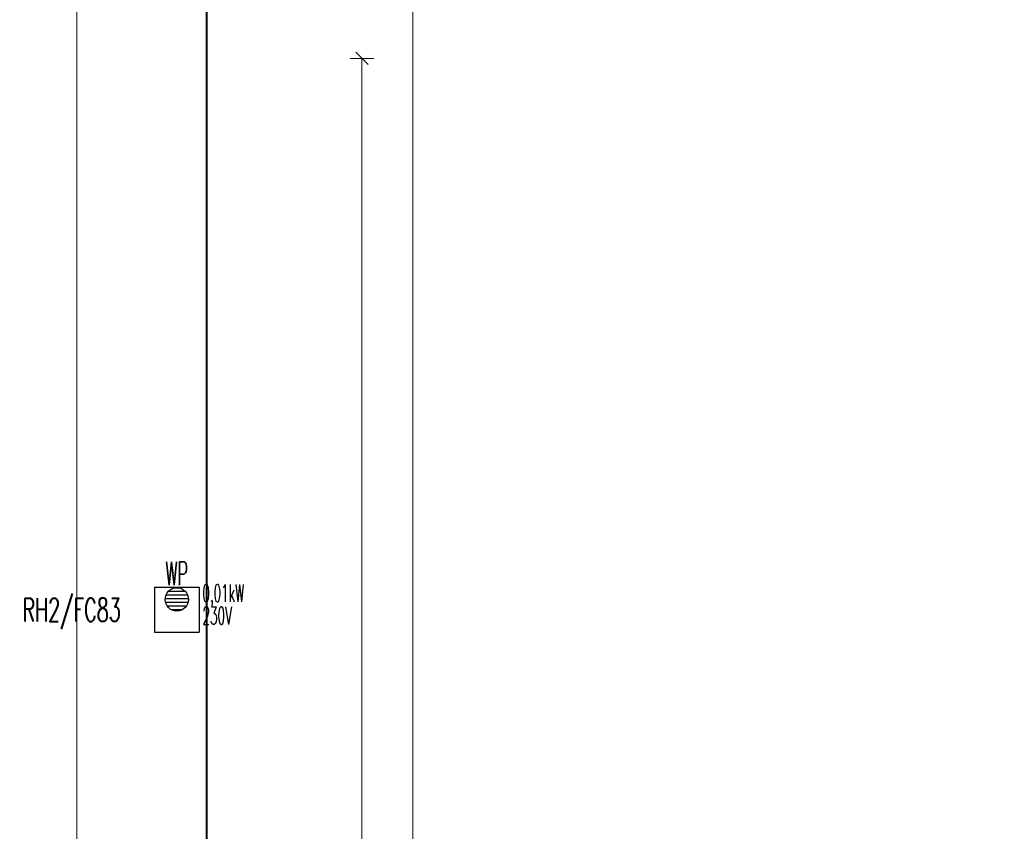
# Model space of a CAD drawing. Header units: millimetres. Extents: x -7955266 to 72030, y -46136 to 9299934.
# Tile 190 of 203: x -5002223 to -4985360, y 6601260 to 6615161. Entities that reach past the tile are written whole.
import ezdxf
from ezdxf.enums import TextEntityAlignment as Align

# ---------------------------------------------------------------- set-up
doc = ezdxf.new("R2010")
doc.units = ezdxf.units.MM
doc.header["$LTSCALE"] = 10
for name, color, linetype, lineweight in [('!XREF', 8, 'Continuous', 5), ('BMS_urzadzenia_nr_obw_magistrala', 140, 'Continuous', 13), ('BMS_urzadzenia_WE_WY', 30, 'Continuous', 20), ('IE_ATRYBUTY_ BLOCK_1', 7, 'Continuous', 25), ('IE_ATRYBUTY_ BLOCK_2', 7, 'Continuous', 18), ('IE_urzadzenia', 30, 'Continuous', 25), ('IE_urzadzenia_nr_obw', 94, 'Continuous', 20), ('IE_zwody', 140, 'Continuous', 40), ('XREF_E_PRZ24002_rzut dachu$0$0-DACH-ISTN', 8, 'Continuous', 5), ('XREF_E_PRZ24002_rzut dachu$0$DO-HALA-WYMIAR', 8, 'Continuous', 5)]:
    doc.layers.add(name, color=color, linetype=linetype, lineweight=lineweight)
doc.styles.add('ROMANS', font='romans.shx', dxfattribs={"width": 0.8})
doc.styles.add('XREF_E_PRZ24002_rzut dachu$0$CP_ATTR', font='ROMANS.SHX')
doc.styles.add('XREF_E_PRZ24002_rzut dachu$0$ROMANS', font='romans.shx', dxfattribs={"width": 0.8})
doc.dimstyles.new('XREF_E_PRZ24002_rzut dachu$0$STANDARD', dxfattribs={"dimscale": 1.4, "dimtxt": 21, "dimasz": 0.5, "dimexe": 0.2, "dimexo": 0.1, "dimgap": 6, "dimtad": 1, "dimdec": 1, "dimrnd": 0.5, "dimzin": 12, "dimdsep": 46, "dimtxsty": 'XREF_E_PRZ24002_rzut dachu$0$ROMANS', "dimblk1": 'XREF_E_PRZ24002_rzut dachu$0$Q', "dimblk2": 'XREF_E_PRZ24002_rzut dachu$0$Q', "dimsah": 1, "dimcen": 0.5, "dimse1": 1, "dimse2": 1, "dimclrd": 8, "dimclre": 8, "dimclrt": 7, "dimadec": 0, "dimazin": 0, "dimtfac": 1, "dimtdec": 1, "dimtix": 1, "dimtmove": 2, "dimatfit": 3, "dimldrblk": 'XREF_E_PRZ24002_rzut dachu$0$Q', "dimfxl": 1, "dimtolj": 1, "dimtzin": 12, "dimarcsym": 0})

# ---------------------------------------------------------------- blocks, each defined once
blk = doc.blocks.new('XREF_E_PRZ24002_rzut dachu$0$Q')
for p, q in [((0, 19.99999999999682), (0, -20.00000000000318)), ((10.60660171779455, 10.60660171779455), (-10.60660171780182, -10.60660171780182))]:
    blk.add_line(p, q)
blk = doc.blocks.new('*D261')
at = {"layer": 'XREF_E_PRZ24002_rzut dachu$0$DO-HALA-WYMIAR', "color": 8, "lineweight": -2, "transparency": 16777216}
blk.add_line((-257859.8825649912, 268402.330293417), (-257859.8825649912, 250444.333913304), dxfattribs=at)
at = {"layer": 'XREF_E_PRZ24002_rzut dachu$0$DO-HALA-WYMIAR', "color": 8, "linetype": 'ByBlock', "lineweight": -2, "transparency": 16777216}
for p, rotation in [((-257859.8825649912, 268403.330293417), 90), ((-257859.8825649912, 250443.333913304), 270)]:
    blk.add_blockref('XREF_E_PRZ24002_rzut dachu$0$Q', p, dxfattribs=dict(at, rotation=rotation))
at = {"layer": 'XREF_E_PRZ24002_rzut dachu$0$DO-HALA-WYMIAR', "color": 7, "transparency": 16777216, "insert": (-257892.8825649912, 259423.3321033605), "char_height": 42, "attachment_point": 5, "rotation": 90, "style": 'XREF_E_PRZ24002_rzut dachu$0$ROMANS'}
blk.add_mtext('\\A1;17960', dxfattribs=at)
blk = doc.blocks.new('*D267')
at = {"layer": 'XREF_E_PRZ24002_rzut dachu$0$DO-HALA-WYMIAR', "color": 8, "lineweight": -2, "transparency": 16777216}
blk.add_line((-258434.8564926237, 250484.3338959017), (-258434.8564926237, 268362.330293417), dxfattribs=at)
at = {"layer": 'XREF_E_PRZ24002_rzut dachu$0$DO-HALA-WYMIAR', "color": 8, "linetype": 'ByBlock', "lineweight": -2, "transparency": 16777216}
for p, rotation in [((-258434.8564926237, 268363.330293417), 90), ((-258434.8564926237, 250483.3338959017), 270)]:
    blk.add_blockref('XREF_E_PRZ24002_rzut dachu$0$Q', p, dxfattribs=dict(at, rotation=rotation))
at = {"layer": 'XREF_E_PRZ24002_rzut dachu$0$DO-HALA-WYMIAR', "color": 7, "transparency": 16777216, "insert": (-258467.8564926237, 259400.5171829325), "char_height": 42, "attachment_point": 5, "rotation": 90, "style": 'XREF_E_PRZ24002_rzut dachu$0$ROMANS'}
blk.add_mtext('\\A1;17880', dxfattribs=at)
blk = doc.blocks.new('*D313')
at = {"layer": 'XREF_E_PRZ24002_rzut dachu$0$DO-HALA-WYMIAR', "color": 8, "lineweight": -2, "transparency": 16777216}
blk.add_line((-257946.6706983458, 259050.3302132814), (-257946.6706983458, 266367.3302934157), dxfattribs=at)
at = {"layer": 'XREF_E_PRZ24002_rzut dachu$0$DO-HALA-WYMIAR', "color": 8, "linetype": 'ByBlock', "lineweight": -2, "transparency": 16777216}
for p, rotation in [((-257946.6706983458, 266368.3302934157), 90), ((-257946.6706983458, 259049.3302132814), 270)]:
    blk.add_blockref('XREF_E_PRZ24002_rzut dachu$0$Q', p, dxfattribs=dict(at, rotation=rotation))
at = {"layer": 'XREF_E_PRZ24002_rzut dachu$0$DO-HALA-WYMIAR', "color": 7, "transparency": 16777216, "insert": (-257979.6706983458, 262708.8302533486), "char_height": 42, "attachment_point": 5, "rotation": 90, "style": 'XREF_E_PRZ24002_rzut dachu$0$ROMANS'}
blk.add_mtext('\\A1;7319', dxfattribs=at)
blk = doc.blocks.new('*D314')
at = {"layer": 'XREF_E_PRZ24002_rzut dachu$0$DO-HALA-WYMIAR', "color": 8, "lineweight": -2, "transparency": 16777216}
blk.add_line((-257946.6706983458, 266367.3302934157), (-257946.6706983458, 259050.3302132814), dxfattribs=at)
at = {"layer": 'XREF_E_PRZ24002_rzut dachu$0$DO-HALA-WYMIAR', "color": 8, "linetype": 'ByBlock', "lineweight": -2, "transparency": 16777216}
for p, rotation in [((-257946.6706983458, 266368.3302934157), 90), ((-257946.6706983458, 259049.3302132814), 270)]:
    blk.add_blockref('XREF_E_PRZ24002_rzut dachu$0$Q', p, dxfattribs=dict(at, rotation=rotation))
at = {"layer": 'XREF_E_PRZ24002_rzut dachu$0$DO-HALA-WYMIAR', "color": 7, "transparency": 16777216, "insert": (-257979.6706983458, 262708.8302533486), "char_height": 42, "attachment_point": 5, "rotation": 90, "style": 'XREF_E_PRZ24002_rzut dachu$0$ROMANS'}
blk.add_mtext('\\A1;7319', dxfattribs=at)
blk = doc.blocks.new('urzadzenie_wpust dachowy')
h = blk.add_hatch()
h.set_pattern_fill('ANSI31', color=256, scale=10, angle=315, style=0)
h.set_pattern_definition([(0, (2.509104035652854e-14, -297.4502871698), (1.06581410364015e-14, 31.75), [])])
edge = h.paths.add_edge_path()
edge.add_arc((-0.6406207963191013, -104.321014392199), 100, 0, 360)
for p, q in [((-191.9349323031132, 0), (191.9349323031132, 0)), ((-191.9349323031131, 0), (-191.9349323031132, -384)), ((191.9349323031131, 0), (191.9349323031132, -384)), ((-191.9349323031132, -384), (191.9349323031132, -384))]:
    blk.add_line(p, q)
blk.add_circle((-0.6406207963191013, -104.321014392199), 100)
at = {"layer": 'BMS_urzadzenia_nr_obw_magistrala', "style": 'ROMANS', "width": 0.5, "flags": 8}
blk.add_attdef('ADR_BMS', (238.6098668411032, -152.5362144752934), '', height=150, dxfattribs=at)
at = {"layer": 'BMS_urzadzenia_WE_WY', "style": 'ROMANS', "width": 0.5, "flags": 8}
blk.add_attdef('BMS_WE_WY', (238.6098668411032, -357.6282089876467), '', height=150, dxfattribs=at)
at = {"layer": 'IE_ATRYBUTY_ BLOCK_1', "style": 'ROMANS', "width": 0.5, "flags": 8}
blk.add_attdef('TYP', text='', height=200, dxfattribs=at).set_placement((-0.6406207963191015, 17.75583003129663), align=Align.CENTER)
at = {"layer": 'IE_ATRYBUTY_ BLOCK_2', "style": 'ROMANS', "width": 0.5, "flags": 8}
for tag, p in [('OPIS1', (-0.6406207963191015, -365.7651066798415)), ('OPIS2', (-0.6406207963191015, -758.8136129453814))]:
    blk.add_attdef(tag, text='', height=150, dxfattribs=at).set_placement(p, align=Align.CENTER)
at = {"layer": 'IE_urzadzenia_nr_obw', "style": 'ROMANS', "width": 0.5, "flags": 8}
blk.add_attdef('NR_OBW', text='', height=150, dxfattribs=at).set_placement((-0.640620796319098, -569.9949141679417), align=Align.CENTER)
blk = doc.blocks.new('XREF_E_PRZ24002_rzut dachu')
at = {"layer": 'XREF_E_PRZ24002_rzut dachu$0$0-DACH-ISTN', "linetype": 'ByBlock', "style": 'XREF_E_PRZ24002_rzut dachu$0$CP_ATTR', "flags": 9}
for tag, p, height, width in [('ARTICLE', (-279644.0530858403, 267204.1877945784), 0.01000000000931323, 3.078589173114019), ('OTHER', (-279644.0530858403, 267204.1877945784), 0.01000000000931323, 3.078589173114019), ('PRODUCER', (-279644.0530858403, 267204.1877945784), 0.01000000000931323, 3.078589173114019), ('PRODUCT-TYPE', (-279644.0530858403, 267204.1877945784), 0.01000000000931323, 3.078589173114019), ('FLOW', (-279644.0530858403, 267204.1877945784), 0.01000000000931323, 3.078589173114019), ('NAME', (-279644.0530858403, 267204.1877945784), 0.01000000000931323, 3.078589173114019), ('ARTICLE', (-279398.180961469, 267206.1877945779), 0.01000000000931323, 2.430115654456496), ('OTHER', (-279398.180961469, 267206.1877945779), 0.01000000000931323, 2.430115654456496), ('PRODUCER', (-279398.180961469, 267206.1877945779), 0.01000000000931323, 2.430115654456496), ('PRODUCT-TYPE', (-279398.180961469, 267206.1877945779), 0.01000000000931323, 2.430115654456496), ('FLOW', (-279398.180961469, 267206.1877945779), 0.01000000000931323, 2.430115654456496), ('NAME', (-279398.180961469, 267206.1877945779), 0.01000000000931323, 2.430115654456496), ('ARTICLE', (-279880.8174823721, 267079.3296396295), 0.01000000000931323, 0.5206439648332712), ('OTHER', (-279880.8174823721, 267079.3296396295), 0.01000000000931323, 0.5206439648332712), ('PRODUCER', (-279880.8174823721, 267079.3296396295), 0.01000000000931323, 0.5206439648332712), ('PRODUCT-TYPE', (-279880.8174823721, 267079.3296396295), 0.01000000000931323, 0.5206439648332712), ('FLOW', (-279880.8174823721, 267079.3296396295), 0.01000000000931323, 0.5206439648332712), ('NAME', (-279880.8174823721, 267079.3296396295), 0.01000000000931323, 0.5206439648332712), ('ARTICLE', (-279828.7530858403, 267079.3296396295), 0.0001000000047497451, 0.9999999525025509), ('OTHER', (-279828.7530858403, 267079.3296396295), 0.0001000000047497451, 0.9999999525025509), ('NAME', (-279828.7530858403, 267079.3296396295), 0.0001000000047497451, 0.9999999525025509), ('PRODUCER', (-279828.7530858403, 267079.3296396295), 0.0001000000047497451, 0.9999999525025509), ('PRODUCT-TYPE', (-279828.7530858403, 267079.3296396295), 0.0001000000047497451, 0.9999999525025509), ('FLOW', (-279828.7530858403, 267079.3296396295), 0.0001000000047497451, 0.9999999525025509), ('ARTICLE', (-279558.1809614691, 266590.1117869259), 0.0001000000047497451, 0.9999999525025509), ('NAME', (-279558.1809614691, 266590.1117869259), 0.0001000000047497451, 0.9999999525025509), ('PRODUCER', (-279558.1809614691, 266590.1117869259), 0.0001000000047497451, 0.9999999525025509), ('PRODUCT-TYPE', (-279558.1809614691, 266590.1117869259), 0.0001000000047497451, 0.9999999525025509), ('FLOW', (-279558.1809614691, 266590.1117869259), 0.0001000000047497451, 0.9999999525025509), ('OTHER', (-279558.1809614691, 266590.1117869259), 0.0001000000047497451, 0.9999999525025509), ('ARTICLE', (-280739.2665486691, 251288.9125331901), 0.0001000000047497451, 0.9999999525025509), ('OTHER', (-280739.2665486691, 251288.9125331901), 0.0001000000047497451, 0.9999999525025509), ('NAME', (-280739.2665486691, 251288.9125331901), 0.0001000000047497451, 0.9999999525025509), ('PRODUCER', (-280739.2665486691, 251288.9125331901), 0.0001000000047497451, 0.9999999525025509), ('PRODUCT-TYPE', (-280739.2665486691, 251288.9125331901), 0.0001000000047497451, 0.9999999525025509), ('FLOW', (-280739.2665486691, 251288.9125331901), 0.0001000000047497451, 0.9999999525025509), ('ARTICLE', (-280605.6504863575, 251288.9125333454), 0.0001000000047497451, 0.9999999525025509), ('OTHER', (-280605.6504863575, 251288.9125333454), 0.0001000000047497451, 0.9999999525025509), ('PRODUCER', (-280605.6504863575, 251288.9125333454), 0.0001000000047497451, 0.9999999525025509), ('PRODUCT-TYPE', (-280605.6504863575, 251288.9125333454), 0.0001000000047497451, 0.9999999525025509), ('FLOW', (-280605.6504863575, 251288.9125333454), 0.0001000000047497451, 0.9999999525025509), ('NAME', (-280605.6504863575, 251288.9125333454), 0.0001000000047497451, 0.9999999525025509), ('ARTICLE', (-279957.3813551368, 251288.9125333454), 0.0001000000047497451, 0.9999999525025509), ('OTHER', (-279957.3813551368, 251288.9125333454), 0.0001000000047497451, 0.9999999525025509), ('PRODUCER', (-279957.3813551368, 251288.9125333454), 0.0001000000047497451, 0.9999999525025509), ('PRODUCT-TYPE', (-279957.3813551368, 251288.9125333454), 0.0001000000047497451, 0.9999999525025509), ('FLOW', (-279957.3813551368, 251288.9125333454), 0.0001000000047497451, 0.9999999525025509), ('NAME', (-279957.3813551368, 251288.9125333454), 0.0001000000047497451, 0.9999999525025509)]:
    blk.add_attdef(tag, p, '', height=height, dxfattribs=dict(at, width=width))
for tag, p, height, rotation, width in [('PRODUCT-TYPE', (-279196.1941682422, 267204.1877945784), 0.0001000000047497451, 180, 0.9999999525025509), ('PRODUCER', (-279196.1941682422, 267204.1877945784), 0.0001000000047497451, 180, 0.9999999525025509), ('ARTICLE', (-279196.1941682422, 267204.1877945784), 0.0001000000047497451, 180, 0.9999999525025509), ('OTHER', (-279196.1941682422, 267204.1877945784), 0.0001000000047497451, 180, 0.9999999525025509), ('FLOW', (-279196.1941682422, 267204.1877945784), 0.0001000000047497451, 180, 0.9999999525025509), ('NAME', (-279196.1941682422, 267204.1877945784), 0.0001000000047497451, 180, 0.9999999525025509), ('PRODUCT-TYPE', (-279109.0746550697, 267204.1877945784), 0.01500000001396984, 180, 0.580796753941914), ('PRODUCER', (-279109.0746550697, 267204.1877945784), 0.01500000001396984, 180, 0.580796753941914), ('ARTICLE', (-279109.0746550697, 267204.1877945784), 0.01500000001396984, 180, 0.580796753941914), ('OTHER', (-279109.0746550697, 267204.1877945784), 0.01500000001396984, 180, 0.580796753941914), ('FLOW', (-279109.0746550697, 267204.1877945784), 0.01500000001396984, 180, 0.580796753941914), ('NAME', (-279109.0746550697, 267204.1877945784), 0.01500000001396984, 180, 0.580796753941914), ('PRODUCT-TYPE', (-279015.1693957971, 267206.1877945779), 0.0001000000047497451, 180, 0.9999999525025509), ('PRODUCER', (-279015.1693957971, 267206.1877945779), 0.0001000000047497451, 180, 0.9999999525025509), ('ARTICLE', (-279015.1693957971, 267206.1877945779), 0.0001000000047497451, 180, 0.9999999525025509), ('OTHER', (-279015.1693957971, 267206.1877945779), 0.0001000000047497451, 180, 0.9999999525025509), ('FLOW', (-279015.1693957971, 267206.1877945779), 0.0001000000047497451, 180, 0.9999999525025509), ('NAME', (-279015.1693957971, 267206.1877945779), 0.0001000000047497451, 180, 0.9999999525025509), ('PRODUCT-TYPE', (-278926.2246551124, 267206.1877945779), 0.01500000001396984, 180, 0.5929649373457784), ('PRODUCER', (-278926.2246551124, 267206.1877945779), 0.01500000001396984, 180, 0.5929649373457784), ('ARTICLE', (-278926.2246551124, 267206.1877945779), 0.01500000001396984, 180, 0.5929649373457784), ('OTHER', (-278926.2246551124, 267206.1877945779), 0.01500000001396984, 180, 0.5929649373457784), ('FLOW', (-278926.2246551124, 267206.1877945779), 0.01500000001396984, 180, 0.5929649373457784), ('NAME', (-278926.2246551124, 267206.1877945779), 0.01500000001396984, 180, 0.5929649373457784), ('PRODUCT-TYPE', (-281343.2630320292, 251313.1625331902), 0.0001000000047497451, 180, 0.9999999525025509), ('PRODUCER', (-281343.2630320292, 251313.1625331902), 0.0001000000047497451, 180, 0.9999999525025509), ('ARTICLE', (-281343.2630320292, 251313.1625331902), 0.0001000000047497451, 180, 0.9999999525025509), ('OTHER', (-281343.2630320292, 251313.1625331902), 0.0001000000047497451, 180, 0.9999999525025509), ('NAME', (-281343.2630320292, 251313.1625331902), 0.0001000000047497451, 180, 0.9999999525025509), ('FLOW', (-281343.2630320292, 251313.1625331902), 0.0001000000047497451, 180, 0.9999999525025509), ('PRODUCT-TYPE', (-281440.062336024, 251297.5069951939), 9.999998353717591e-05, 135, 1.000000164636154), ('PRODUCER', (-281440.062336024, 251297.5069951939), 9.999998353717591e-05, 135, 1.000000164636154), ('ARTICLE', (-281440.062336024, 251297.5069951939), 9.999998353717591e-05, 135, 1.000000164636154), ('OTHER', (-281440.062336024, 251297.5069951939), 9.999998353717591e-05, 135, 1.000000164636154), ('FLOW', (-281440.062336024, 251297.5069951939), 9.999998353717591e-05, 135, 1.000000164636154), ('NAME', (-281440.062336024, 251297.5069951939), 9.999998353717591e-05, 135, 1.000000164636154), ('PRODUCT-TYPE', (-281127.8785464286, 251288.9125331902), 0.0001000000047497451, 180, 0.9999999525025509), ('PRODUCER', (-281127.8785464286, 251288.9125331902), 0.0001000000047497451, 180, 0.9999999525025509), ('ARTICLE', (-281127.8785464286, 251288.9125331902), 0.0001000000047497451, 180, 0.9999999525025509), ('OTHER', (-281127.8785464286, 251288.9125331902), 0.0001000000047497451, 180, 0.9999999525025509), ('NAME', (-281127.8785464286, 251288.9125331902), 0.0001000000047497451, 180, 0.9999999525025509), ('FLOW', (-281127.8785464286, 251288.9125331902), 0.0001000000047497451, 180, 0.9999999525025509), ('ARTICLE', (-281411.2902044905, 251268.7348636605), 9.999998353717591e-05, 315, 1.000000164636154), ('NAME', (-281411.2902044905, 251268.7348636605), 9.999998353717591e-05, 315, 1.000000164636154), ('PRODUCER', (-281411.2902044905, 251268.7348636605), 9.999998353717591e-05, 315, 1.000000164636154), ('PRODUCT-TYPE', (-281411.2902044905, 251268.7348636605), 9.999998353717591e-05, 315, 1.000000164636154), ('FLOW', (-281411.2902044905, 251268.7348636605), 9.999998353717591e-05, 315, 1.000000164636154), ('OTHER', (-281411.2902044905, 251268.7348636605), 9.999998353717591e-05, 315, 1.000000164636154)]:
    blk.add_attdef(tag, p, '', height=height, rotation=rotation, dxfattribs=dict(at, width=width))
at = {"layer": 'XREF_E_PRZ24002_rzut dachu$0$0-DACH-ISTN', "linetype": 'ByBlock', "style": 'XREF_E_PRZ24002_rzut dachu$0$CP_ATTR', "text_generation_flag": 4, "width": 0.9999999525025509, "flags": 9}
for tag, p, rotation in [('PRODUCT-TYPE', (-279463.180961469, 267141.1877945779), 90), ('PRODUCER', (-279463.180961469, 267141.1877945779), 90), ('ARTICLE', (-279463.180961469, 267141.1877945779), 90), ('OTHER', (-279463.180961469, 267141.1877945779), 90), ('NAME', (-279463.180961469, 267141.1877945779), 90), ('FLOW', (-279463.180961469, 267141.1877945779), 90), ('PRODUCT-TYPE', (-281127.8785464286, 251288.9125331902), 180), ('PRODUCER', (-281127.8785464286, 251288.9125331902), 180), ('ARTICLE', (-281127.8785464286, 251288.9125331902), 180), ('OTHER', (-281127.8785464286, 251288.9125331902), 180), ('NAME', (-281127.8785464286, 251288.9125331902), 180), ('FLOW', (-281127.8785464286, 251288.9125331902), 180)]:
    blk.add_attdef(tag, p, '', height=0.0001000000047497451, rotation=rotation, dxfattribs=at)
at = {"layer": 'XREF_E_PRZ24002_rzut dachu$0$0-DACH-ISTN', "linetype": 'ByBlock', "style": 'XREF_E_PRZ24002_rzut dachu$0$CP_ATTR', "flags": 9}
for tag, p, height, rotation in [('PRODUCT-TYPE', (-279586.6821856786, 266526.1853309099), 0.002500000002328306, 180), ('PRODUCER', (-279586.6821856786, 266526.1853309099), 0.002500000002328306, 180), ('ARTICLE', (-279586.6821856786, 266526.1853309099), 0.002500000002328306, 180), ('OTHER', (-279586.6821856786, 266526.1853309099), 0.002500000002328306, 180), ('FLOW', (-279586.6821856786, 266526.1853309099), 0.002500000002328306, 180), ('NAME', (-279586.6821856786, 266526.1853309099), 0.002500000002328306, 180), ('ARTICLE', (-281440.062336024, 251297.5069951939), 0.0001, 315), ('NAME', (-281440.062336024, 251297.5069951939), 0.0001, 315), ('PRODUCER', (-281440.062336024, 251297.5069951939), 0.0001, 315), ('PRODUCT-TYPE', (-281440.062336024, 251297.5069951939), 0.0001, 315), ('FLOW', (-281440.062336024, 251297.5069951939), 0.0001, 315), ('OTHER', (-281440.062336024, 251297.5069951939), 0.0001, 315), ('PRODUCT-TYPE', (-281117.0976194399, 251288.9125331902), 0.0001, 180), ('PRODUCER', (-281117.0976194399, 251288.9125331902), 0.0001, 180), ('ARTICLE', (-281117.0976194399, 251288.9125331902), 0.0001, 180), ('OTHER', (-281117.0976194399, 251288.9125331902), 0.0001, 180), ('FLOW', (-281117.0976194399, 251288.9125331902), 0.0001, 180), ('NAME', (-281117.0976194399, 251288.9125331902), 0.0001, 180), ('PRODUCT-TYPE', (-280739.2665486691, 251288.9125331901), 0.0001, 180), ('PRODUCER', (-280739.2665486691, 251288.9125331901), 0.0001, 180), ('ARTICLE', (-280739.2665486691, 251288.9125331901), 0.0001, 180), ('OTHER', (-280739.2665486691, 251288.9125331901), 0.0001, 180), ('FLOW', (-280739.2665486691, 251288.9125331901), 0.0001, 180), ('NAME', (-280739.2665486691, 251288.9125331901), 0.0001, 180), ('PRODUCT-TYPE', (-279957.3813551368, 251288.9125333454), 0.0001, 180), ('PRODUCER', (-279957.3813551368, 251288.9125333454), 0.0001, 180), ('ARTICLE', (-279957.3813551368, 251288.9125333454), 0.0001, 180), ('OTHER', (-279957.3813551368, 251288.9125333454), 0.0001, 180), ('FLOW', (-279957.3813551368, 251288.9125333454), 0.0001, 180), ('NAME', (-279957.3813551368, 251288.9125333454), 0.0001, 180)]:
    blk.add_attdef(tag, p, '', height=height, rotation=rotation, dxfattribs=at)
at = {"layer": 'XREF_E_PRZ24002_rzut dachu$0$0-DACH-ISTN', "linetype": 'ByBlock', "style": 'XREF_E_PRZ24002_rzut dachu$0$CP_ATTR'}
for tag, p, height, flags in [('VAL', (-281520.0315226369, 251451.2538443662), 5e-05, 1), ('NAME', (-281520.0315226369, 251451.2537995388), 5e-05, 1), ('FLOW', (-281520.031525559, 251451.2537610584), 5e-05, 1), ('CHARACTER', (-281520.031525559, 251451.2537214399), 5e-05, 1), ('TEMPERATURE', (-281520.031525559, 251451.253674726), 5e-05, 1), ('NUMBER', (-281520.031525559, 251451.2536351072), 5e-05, 1), ('PRODUCT-TYPE', (-281520.031525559, 251451.2535913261), 5e-05, 1), ('ORDER-NO', (-281520.031525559, 251451.2535455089), 5e-05, 1), ('H', (-281520.0313761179, 251451.2537995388), 5e-05, 1), ('PN', (-281520.0313331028, 251451.2537995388), 5e-05, 1), ('PRODUCER', (-281520.0313379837, 251451.2537610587), 5e-05, 1), ('VOLTAGE', (-281520.0312765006, 251451.253632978), 5e-05, 1), ('ARTICLE', (-281520.0312587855, 251451.2538079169), 5e-05, 1), ('WEIGHT', (-281520.0312379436, 251451.2537194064), 5e-05, 1), ('GROUP', (-281520.0312306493, 251451.2536756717), 5e-05, 1), ('POWER', (-281520.0312296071, 251451.2535403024), 5e-05, 1), ('DN', (-281520.0311316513, 251451.2535850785), 5e-05, 1), ('ARTICLE', (-281343.2630320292, 251313.1625331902), 0.0001, 9), ('NAME', (-281343.2630320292, 251313.1625331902), 0.0001, 9), ('PRODUCER', (-281343.2630320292, 251313.1625331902), 0.0001, 9), ('PRODUCT-TYPE', (-281343.2630320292, 251313.1625331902), 0.0001, 9), ('FLOW', (-281343.2630320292, 251313.1625331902), 0.0001, 9), ('OTHER', (-281343.2630320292, 251313.1625331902), 0.0001, 9), ('ARTICLE', (-281127.8785464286, 251288.9125331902), 0.0001, 9), ('OTHER', (-281127.8785464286, 251288.9125331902), 0.0001, 9), ('NAME', (-281127.8785464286, 251288.9125331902), 0.0001, 9), ('PRODUCER', (-281127.8785464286, 251288.9125331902), 0.0001, 9), ('PRODUCT-TYPE', (-281127.8785464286, 251288.9125331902), 0.0001, 9), ('FLOW', (-281127.8785464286, 251288.9125331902), 0.0001, 9), ('ARTICLE', (-280750.0474756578, 251288.9125331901), 0.0001, 9), ('OTHER', (-280750.0474756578, 251288.9125331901), 0.0001, 9), ('NAME', (-280750.0474756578, 251288.9125331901), 0.0001, 9), ('PRODUCER', (-280750.0474756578, 251288.9125331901), 0.0001, 9), ('PRODUCT-TYPE', (-280750.0474756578, 251288.9125331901), 0.0001, 9), ('FLOW', (-280750.0474756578, 251288.9125331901), 0.0001, 9), ('ARTICLE', (-280647.2665486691, 251288.9125333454), 0.0001, 9), ('OTHER', (-280647.2665486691, 251288.9125333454), 0.0001, 9), ('PRODUCER', (-280647.2665486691, 251288.9125333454), 0.0001, 9), ('PRODUCT-TYPE', (-280647.2665486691, 251288.9125333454), 0.0001, 9), ('FLOW', (-280647.2665486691, 251288.9125333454), 0.0001, 9), ('NAME', (-280647.2665486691, 251288.9125333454), 0.0001, 9), ('ARTICLE', (-281393.6125349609, 251261.4125331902), 0.0001, 9), ('OTHER', (-281393.6125349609, 251261.4125331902), 0.0001, 9), ('NAME', (-281393.6125349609, 251261.4125331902), 0.0001, 9), ('PRODUCER', (-281393.6125349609, 251261.4125331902), 0.0001, 9), ('PRODUCT-TYPE', (-281393.6125349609, 251261.4125331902), 0.0001, 9), ('FLOW', (-281393.6125349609, 251261.4125331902), 0.0001, 9), ('VAL', (-281345.5026802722, 250753.9798198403), 5e-05, 1), ('FLOW', (-281345.5026831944, 250753.9797365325), 5e-05, 1), ('CHARACTER', (-281345.5026831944, 250753.979696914), 5e-05, 1), ('TEMPERATURE', (-281345.5026831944, 250753.9796502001), 5e-05, 1), ('NUMBER', (-281345.5026831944, 250753.9796105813), 5e-05, 1), ('PRODUCT-TYPE', (-281345.5026831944, 250753.9795668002), 5e-05, 1), ('ORDER-NO', (-281345.5026831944, 250753.979520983), 5e-05, 1), ('NAME', (-281345.5026802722, 250753.9797750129), 5e-05, 1), ('H', (-281345.5025337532, 250753.9797750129), 5e-05, 1), ('PRODUCER', (-281345.5024956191, 250753.9797365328), 5e-05, 1), ('PN', (-281345.5024907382, 250753.9797750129), 5e-05, 1), ('VOLTAGE', (-281345.5024341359, 250753.9796084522), 5e-05, 1), ('ARTICLE', (-281345.5024164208, 250753.979783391), 5e-05, 1), ('WEIGHT', (-281345.502395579, 250753.9796948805), 5e-05, 1), ('GROUP', (-281345.5023882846, 250753.9796511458), 5e-05, 1), ('POWER', (-281345.5023872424, 250753.9795157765), 5e-05, 1), ('DN', (-281345.5022892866, 250753.9795605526), 5e-05, 1)]:
    blk.add_attdef(tag, p, '', height=height, dxfattribs=dict(at, flags=flags))
at = {"layer": 'XREF_E_PRZ24002_rzut dachu$0$0-DACH-ISTN', "linetype": 'ByBlock', "style": 'XREF_E_PRZ24002_rzut dachu$0$CP_ATTR', "text_generation_flag": 4, "width": 0.9999999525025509, "flags": 9}
for tag in ['ARTICLE', 'OTHER', 'NAME', 'PRODUCER', 'PRODUCT-TYPE', 'FLOW']:
    blk.add_attdef(tag, (-280739.2665486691, 251288.9125331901), '', height=0.0001000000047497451, dxfattribs=at)
at = {"layer": 'XREF_E_PRZ24002_rzut dachu$0$0-DACH-ISTN', "linetype": 'ByBlock', "style": 'XREF_E_PRZ24002_rzut dachu$0$CP_ATTR', "flags": 9}
for tag, p in [('ORDER-NO', (-280584.3265687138, 251288.164607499)), ('PRODUCER', (-280584.3261833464, 251288.1600992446)), ('GROUP', (-280584.325503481, 251288.175978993)), ('PRODUCT-TYPE', (-280584.3255588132, 251288.1688363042)), ('ARTICLE', (-280584.3252772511, 251288.172336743)), ('NUMBER', (-280584.3250538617, 251288.1795038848)), ('NAME', (-280584.3246751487, 251288.1836389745)), ('TEMPERATURE', (-280584.3145761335, 251288.183491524)), ('FLOW', (-280584.3121592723, 251288.1757186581)), ('CHARACTER', (-280584.3112939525, 251288.172636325)), ('VOLTAGE', (-280584.3065077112, 251288.1607085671)), ('POWER', (-280584.3058639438, 251288.164694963)), ('OTHER', (-280584.3046278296, 251288.179787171)), ('DN', (-280584.2994389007, 251288.1689706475)), ('PN', (-280584.2991510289, 251288.1761193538))]:
    blk.add_attdef(tag, text='', height=0.002, dxfattribs=at).set_placement(p, align=Align.MIDDLE_LEFT)
for tag, height, width, p in [('ORDER-NO', 0.001574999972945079, 1.000000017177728, (-279928.7762760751, 251288.3235417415)), ('PRODUCER', 0.00157500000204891, 0.999999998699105, (-279928.775972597, 251288.3199914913)), ('GROUP', 0.00157500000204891, 0.999999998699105, (-279928.775437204, 251288.332496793)), ('PRODUCT-TYPE', 0.00157500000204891, 0.999999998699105, (-279928.7754807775, 251288.3268719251)), ('ARTICLE', 0.00157500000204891, 0.999999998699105, (-279928.7752590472, 251288.3296285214)), ('NUMBER', 0.00157500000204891, 0.999999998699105, (-279928.7750831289, 251288.3352726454)), ('NAME', 0.00157500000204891, 0.999999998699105, (-279928.7747848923, 251288.3385290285)), ('TEMPERATURE', 0.00157500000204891, 0.999999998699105, (-279928.7668319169, 251288.338412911)), ('FLOW', 0.00157500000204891, 0.999999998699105, (-279928.7649286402, 251288.3322917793)), ('CHARACTER', 0.00157500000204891, 0.999999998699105, (-279928.7642472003, 251288.3298644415)), ('VOLTAGE', 0.00157500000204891, 0.999999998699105, (-279928.7604780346, 251288.3204713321)), ('POWER', 0.00157500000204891, 0.999999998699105, (-279928.759971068, 251288.3236106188)), ('OTHER', 0.00157500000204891, 0.999999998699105, (-279928.7589976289, 251288.335495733)), ('DN', 0.00157500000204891, 0.999999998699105, (-279928.7549113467, 251288.3269777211)), ('PN', 0.00157500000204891, 0.999999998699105, (-279928.7546846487, 251288.3326073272))]:
    blk.add_attdef(tag, text='', height=height, dxfattribs=dict(at, width=width)).set_placement(p, align=Align.MIDDLE_LEFT)
at = {"layer": 'XREF_E_PRZ24002_rzut dachu$0$DO-HALA-WYMIAR'}
for base, p1, p2, picture, middle in [((-257859.8825649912, 250443.333913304), (-258173.1826345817, 268403.330293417, -5.044031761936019e-06), (-258173.1825840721, 250443.333913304, -5.044031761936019e-06), '*D261', (-257892.8825649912, 259423.3321033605)), ((-257946.6706983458, 266368.3302934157), (-257946.6706983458, 259049.3302132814), (-257946.6706983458, 266368.3302934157), '*D313', (-257979.6706983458, 262708.8302533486)), ((-257946.6706983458, 259049.3302132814), (-257946.6706983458, 266368.3302934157), (-257966.6706983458, 259049.3302132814), '*D314', (-257979.6706983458, 262708.8302533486))]:
    dim = blk.add_linear_dim(base=base, p1=p1, p2=p2, angle=90, dimstyle='XREF_E_PRZ24002_rzut dachu$0$STANDARD', override={"dimscale": 2}, dxfattribs=at)
    dim.commit()
    dim.dimension.update_dxf_attribs({"geometry": picture, "text_midpoint": middle})
dim = blk.add_linear_dim(base=(-258434.8564926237, 268363.330293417), p1=(-258213.6826345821, 250483.3338959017, -5.044031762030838e-06), p2=(-258213.682634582, 268363.330293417, -5.044031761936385e-06), angle=90, dimstyle='XREF_E_PRZ24002_rzut dachu$0$STANDARD', override={"dimscale": 2}, dxfattribs=at)
dim.commit()
dim.dimension.update_dxf_attribs({"geometry": '*D267', "text_midpoint": (-258467.8564926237, 259400.5171829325), "dimtype": 160})

msp = doc.modelspace()

# ---------------------------------------------------------------- linework, layer by layer
at = {"layer": 'IE_zwody'}
msp.add_line((-4999020.732677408, 6455617.620907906, 5.607180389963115e-07), (-4999020.732677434, 6634447.620839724), dxfattribs=at)

# ---------------------------------------------------------------- block references
at = {"layer": '!XREF', "xscale": 10, "yscale": 10, "zscale": 10}
msp.add_blockref('XREF_E_PRZ24002_rzut dachu', (-2416894.037204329, 3950814.317905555, 5.044031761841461e-05), dxfattribs=at)
at = {"layer": 'IE_urzadzenia'}
ref = msp.add_blockref('urzadzenie_wpust dachowy', (-4999531.38807109, 6605440.577533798), dxfattribs=dict(at, xscale=2, yscale=2, zscale=2))
ref.add_attrib('OPIS1', '0,01kW', dxfattribs={"layer": 'IE_ATRYBUTY_ BLOCK_2', "height": 300, "style": 'ROMANS', "width": 0.5, "flags": 8}).set_placement((-4998737.568245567, 6605187.582814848), align=Align.CENTER)
ref.add_attrib('OPIS2', '230V', dxfattribs={"layer": 'IE_ATRYBUTY_ BLOCK_2', "height": 300, "style": 'ROMANS', "width": 0.5, "flags": 8}).set_placement((-4998841.755114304, 6604802.741014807), align=Align.CENTER)
ref.add_attrib('TYP', 'WP', dxfattribs={"layer": 'IE_ATRYBUTY_ BLOCK_1', "height": 400, "style": 'ROMANS', "width": 0.5, "flags": 8}).set_placement((-4999532.669312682, 6605476.08919386), align=Align.CENTER)

# ---------------------------------------------------------------- texts
at = {"layer": 'IE_urzadzenia_nr_obw', "style": 'ROMANS', "width": 0.6}
msp.add_text('RH2/FC83', height=399.9999999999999, dxfattribs=at).set_placement((-5002179.28620139, 6604854.423432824))

doc.saveas('drawing.dxf')
